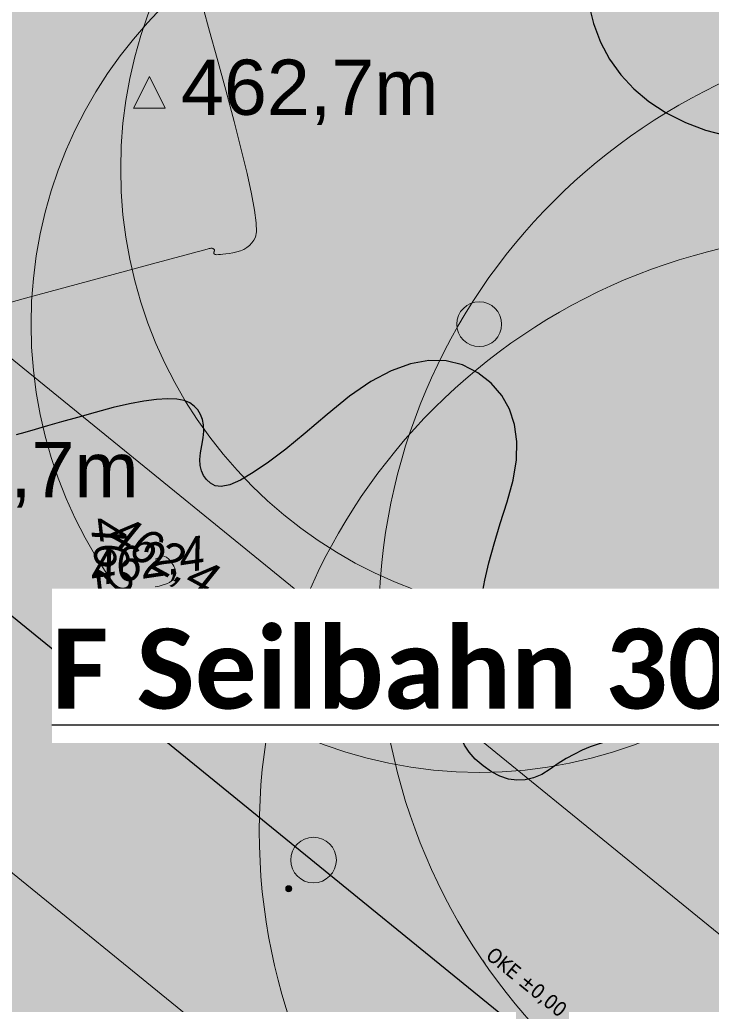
# Model space of a CAD drawing. Header units: metres. Extents: x 730549 to 731755, y 5527678 to 5528494.
# Tile 102 of 207: x 731571.65 to 731578.59, y 5527841.04 to 5527850.93. Entities that reach past the tile are written whole.
import ezdxf
from ezdxf.enums import TextEntityAlignment as Align

# ---------------------------------------------------------------- set-up
doc = ezdxf.new("R2010")
doc.units = ezdxf.units.M
doc.header["$LTSCALE"] = 0.1
doc.layers.add('3d Modell', color=7, linetype='Continuous', transparency=0.4)
doc.layers.add('LA_Planung BÄUME geplant', color=7, linetype='Continuous', transparency=0.8)
for name, color, linetype in [('LA_Beläge', 7, 'Continuous'), ('LA_Feuchtfläche u artenreiche Wiese geplant', 7, 'Continuous'), ('LA_Höhen Planung', 7, 'Continuous'), ('LA_Spielgeräte Planung', 7, 'Continuous'), ('Sparten Strom GEPLANT pdf', 7, 'Continuous'), ('Sparten_Glasfaserkabel', 7, 'Continuous'), ('Text Spielgeräteausschreibung', 7, 'Continuous'), ('Wiese und Waldnaab als Hintergrund', 7, 'Continuous')]:
    doc.layers.add(name, color=color, linetype=linetype)
doc.styles.add('Arial', font='arial.ttf')
doc.styles.add('Artifakt Element Thin', font='Artifakt Element Thin Italic.ttf')
doc.styles.add('Calibri (bold)', font='calibrib.ttf')
doc.styles.add('Tahoma', font='tahoma.ttf')
doc.styles.add('TheSansSemiLight-Plain', font='txt')
picture_1 = doc.add_image_def('image1.png', size_in_pixel=(2382, 1684))

# ---------------------------------------------------------------- blocks, each defined once
blk = doc.blocks.new('PDF-Seite')
at = {"color": 255, "linetype": 'Continuous', "lineweight": 9, "transparency": 33554687}
blk.add_wipeout([(0, 103.9213), (293.9185, 103.9213), (293.9185, -103.9213), (0, -103.9213)], dxfattribs=at)
at = {"transparency": 33554687}
image = blk.add_image(picture_1, insert=(0, -103.9213), size_in_units=(293.9185, 207.8426), dxfattribs=at)
image.dxf.flags = 7
blk = doc.blocks.new('ABM_1110sadf')
at = {"color": 7, "linetype": 'Continuous', "lineweight": 25, "transparency": 33554687, "flags": 128}
blk.add_lwpolyline([(-0.0008, -0.0008), (0.0008, -0.0008), (0.0008, 0.0008), (-0.0008, 0.0008), (-0.0008, -0.0008)], dxfattribs=at)
blk = doc.blocks.new('Gruppe-2')
at = {"color": 253, "linetype": 'Continuous', "lineweight": 20, "true_color": 0xadadad, "transparency": 33554687, "flags": 128}
blk.add_lwpolyline([(-988.5439, -414.4249), (-975.6138, -413.8349), (-962.3638, -413.2249), (-961.2438, -419.6249), (-953.8738, -419.5249), (-952.3337, -439.995), (-944.1037, -440.435), (-944.5137, -447.965), (-927.2336, -450.465), (-918.7936, -452.115), (-910.1636, -453.135), (-910.0236, -443.105), (-896.4535, -444.645), (-895.9035, -451.575), (-884.8735, -454.185)], dxfattribs=at)
at = {"color": 253, "true_color": 0xadadad, "transparency": 33554687}
for p in [(-962.3638, -413.2249, -520.1423), (-961.2438, -419.6249, -520.1423)]:
    blk.add_blockref('ABM_1110sadf', p, dxfattribs=at)
blk = doc.blocks.new('Gruppe-3')
at = {"color": 7, "linetype": 'Continuous', "lineweight": 25, "transparency": 33554585, "flags": 128}
for points in [[(-961.165, -417.7402), (-961.2509, -417.7612), (-961.3248, -417.7757), (-961.394, -417.7886), (-961.4586, -417.7998), (-961.5186, -417.8094), (-961.5739, -417.8173), (-961.6245, -417.8235), (-961.6705, -417.8281), (-961.7119, -417.831), (-961.7533, -417.8338), (-961.7994, -417.8379), (-961.8502, -417.8434), (-961.9057, -417.8502), (-961.9659, -417.8583), (-962.0308, -417.8678), (-962.1005, -417.8787), (-962.1748, -417.8909), (-962.2518, -417.9066), (-962.3296, -417.9282), (-962.4081, -417.9556), (-962.4873, -417.9889), (-962.5673, -418.0279), (-962.648, -418.0728), (-962.7294, -418.1235), (-962.8116, -418.18), (-962.8943, -418.2315), (-962.9774, -418.2671), (-963.0609, -418.2868), (-963.1448, -418.2905), (-963.229, -418.2784), (-963.3137, -418.2504), (-963.3987, -418.2064), (-963.4841, -418.1466), (-963.562, -418.0784), (-963.6245, -418.0092), (-963.6716, -417.9391), (-963.7033, -417.8681), (-963.7196, -417.7961), (-963.7205, -417.7232), (-963.706, -417.6494), (-963.6761, -417.5747), (-963.641, -417.4974), (-963.6108, -417.4158), (-963.5856, -417.33), (-963.5654, -417.24), (-963.5502, -417.1457), (-963.5399, -417.0471), (-963.5346, -416.9443), (-963.5343, -416.8373), (-963.5316, -416.7208), (-963.5193, -416.5897), (-963.4973, -416.4439), (-963.4657, -416.2835), (-963.4245, -416.1084), (-963.3736, -415.9187), (-963.3131, -415.7143), (-963.243, -415.4953), (-963.182, -415.2771), (-963.1489, -415.0749), (-963.1437, -414.8888), (-963.1665, -414.7187), (-963.2172, -414.5648), (-963.2959, -414.4269), (-963.4024, -414.3051), (-963.5369, -414.1994), (-963.6905, -414.1206), (-963.8542, -414.0792), (-964.0281, -414.0753), (-964.2122, -414.109), (-964.4065, -414.1802), (-964.611, -414.2889), (-964.8256, -414.4351), (-965.0504, -414.6188), (-965.2692, -414.8072), (-965.4656, -414.9672), (-965.6396, -415.099), (-965.7914, -415.2026), (-965.9207, -415.2778), (-966.0278, -415.3247), (-966.1124, -415.3434), (-966.1748, -415.3338), (-966.2216, -415.3067), (-966.2598, -415.2729), (-966.2894, -415.2324), (-966.3102, -415.1852), (-966.3225, -415.1312), (-966.326, -415.0706), (-966.321, -415.0032), (-966.3072, -414.9291), (-966.2933, -414.8547), (-966.2877, -414.7864), (-966.2904, -414.724), (-966.3013, -414.6677), (-966.3206, -414.6174), (-966.3481, -414.5732), (-966.384, -414.535), (-966.4281, -414.5028), (-966.4852, -414.4788), (-966.5599, -414.465), (-966.6521, -414.4615), (-966.7619, -414.4682), (-966.8893, -414.4851), (-967.0342, -414.5123), (-967.1967, -414.5497), (-967.3768, -414.5974), (-967.5562, -414.6477), (-967.7168, -414.6929), (-967.8586, -414.733), (-967.9816, -414.7681), (-968.0858, -414.7981), (-968.1711, -414.823)], [(-962.4251, -410.4931), (-962.3748, -410.6943), (-962.3041, -410.8807), (-962.2131, -411.0522), (-962.1017, -411.2089), (-961.9699, -411.3507), (-961.8178, -411.4777), (-961.6454, -411.5899), (-961.4526, -411.6872), (-961.2519, -411.7637), (-961.056, -411.8133)]]:
    blk.add_lwpolyline(points, dxfattribs=at)
at = {"color": 7, "linetype": 'Continuous', "lineweight": 13, "transparency": 33554585, "flags": 128}
for points in [[(-966.2934, -410.538), (-966.2292, -410.7716), (-966.154, -411.0461), (-966.0678, -411.3616), (-965.9828, -411.6785), (-965.9113, -411.9576), (-965.8534, -412.1989), (-965.809, -412.4023), (-965.7782, -412.5678), (-965.7609, -412.6955), (-965.7572, -412.7853), (-965.767, -412.8373), (-965.7851, -412.8687), (-965.8062, -412.8968), (-965.8302, -412.9215), (-965.8572, -412.9429), (-965.8871, -412.961), (-965.9201, -412.9758), (-965.956, -412.9872), (-965.9949, -412.9954), (-966.033, -413.0013), (-966.0667, -413.0061), (-966.0959, -413.0099), (-966.1206, -413.0126), (-966.1408, -413.0142), (-966.1566, -413.0148), (-966.1679, -413.0142), (-966.1748, -413.0126), (-966.179, -413.0103), (-966.1823, -413.0077), (-966.1848, -413.0047), (-966.1864, -413.0013), (-966.1871, -412.9976), (-966.187, -412.9936), (-966.186, -412.9892), (-966.1842, -412.9844), (-966.1824, -412.9797), (-966.1813, -412.9752), (-966.1811, -412.971), (-966.1818, -412.9671), (-966.1832, -412.9634), (-966.1855, -412.9601), (-966.1886, -412.957), (-966.1926, -412.9543), (-966.1974, -412.952), (-966.203, -412.9506), (-966.2095, -412.9499), (-966.2169, -412.95), (-966.2251, -412.9509), (-966.2341, -412.9526), (-966.2441, -412.9551), (-966.2548, -412.9583), (-966.2662, -412.9619), (-966.2778, -412.9654), (-966.2896, -412.9689), (-966.3017, -412.9722), (-966.3141, -412.9755), (-966.3267, -412.9787), (-966.3396, -412.9818), (-966.3527, -412.9849), (-966.3907, -412.9947), (-966.4781, -413.018), (-966.6151, -413.0549), (-966.8015, -413.1053), (-967.0374, -413.1693), (-967.3228, -413.2469), (-967.6576, -413.338), (-968.042, -413.4427), (-968.4281, -413.5474)], [(-966.588, -416.1431), (-966.5979, -416.1264), (-966.6076, -416.1111), (-966.6173, -416.0974), (-966.6268, -416.0851), (-966.6362, -416.0744), (-966.6455, -416.0652), (-966.6547, -416.0575), (-966.6637, -416.0514), (-966.6725, -416.0465), (-966.6809, -416.0429), (-966.6889, -416.0404), (-966.6966, -416.0392), (-966.7039, -416.0391), (-966.7108, -416.0402), (-966.7173, -416.0425), (-966.7235, -416.0459), (-966.7297, -416.0499), (-966.7364, -416.0538), (-966.7436, -416.0576), (-966.7513, -416.0613), (-966.7596, -416.0649), (-966.7683, -416.0684), (-966.7753, -416.0709)], [(-966.7753, -416.3503), (-966.7369, -416.3418), (-966.6954, -416.3303), (-966.6605, -416.318), (-966.6322, -416.3047), (-966.6105, -416.2905), (-966.5954, -416.2754), (-966.5849, -416.2597), (-966.5772, -416.2438), (-966.5722, -416.2277), (-966.5699, -416.2113), (-966.5703, -416.1946), (-966.5735, -416.1777), (-966.5794, -416.1606), (-966.588, -416.1431)]]:
    blk.add_lwpolyline(points, dxfattribs=at)
at = {"color": 7, "transparency": 33554585, "char_height": 0.34534, "attachment_point": 1, "line_spacing_factor": 1.206165, "style": 'Artifakt Element Thin'}
for insert, rotation in [((-967.0873, -415.6304), 276.54116), ((-967.1188, -415.6047), 331.22987), ((-967.4518, -416.0014), 8.44987)]:
    blk.add_mtext('462,4', dxfattribs=dict(at, insert=insert, rotation=rotation))
blk = doc.blocks.new('Site Model Opacity Container')
at = {"color": 255, "linetype": 'Continuous', "lineweight": 5, "transparency": 33554585}
blk.add_wipeout([(-902.0886, -384.516), (-896.5606, -388.799), (-893.5636, -391.703), (-885.1136, -401.015), (-850.0795, -459.0117), (-849.9675, -459.3957), (-850.8386, -465.338), (-853.9826, -465.958), (-902.1748, -472.8373), (-946.1748, -476.8373), (-962.1748, -476.8373), (-998.1748, -420.8373), (-998.3616, -413.454), (-991.2746, -397.622), (-990.0686, -396.546)], dxfattribs=at)
at = {"color": 7, "transparency": 33554687}
blk.add_blockref('Gruppe-3', (0, 0), dxfattribs=at)
blk = doc.blocks.new('Geländemodell (2D)')
at = {"color": 31, "true_color": 0xe0cb9d, "transparency": 33554687}
blk.add_blockref('Site Model Opacity Container', (0, 0), dxfattribs=at)
at = {"color": 0, "flags": 1}
for tag in ['IFC_UUID', 'instanceID']:
    blk.add_attdef(tag, (-998.5218, -476.8373), '', height=0.00018, dxfattribs=at)
blk = doc.blocks.new('Gruppe-23')
at = {"color": 63, "linetype": 'Continuous', "true_color": 0xbedb78, "transparency": 33554585}
blk.add_solid([(-948.2741, -435.4749), (-945.7414, -432.3788), (-969.9527, -417.7409), (-967.42, -414.6448)], dxfattribs=at)
blk = doc.blocks.new('Gruppe-24')
at = {"linetype": 'Continuous', "lineweight": 0, "true_color": 0x888888, "transparency": 33554687}
h = blk.add_hatch(color=252, dxfattribs=at)
edge = h.paths.add_edge_path()
edge.add_arc((-965.1859, -419.0918), 0.2291, 0, 360)
at = {"linetype": 'Continuous', "lineweight": 0, "transparency": 33554687}
h = blk.add_hatch(color=7, dxfattribs=at)
edge = h.paths.add_edge_path()
edge.add_arc((-965.4349, -419.3799), 0.03, 0, 360)
at = {"color": 7, "linetype": 'Continuous', "lineweight": 9, "transparency": 33554687}
for centre, radius in [((-965.1859, -419.0918), 0.2291), ((-965.4349, -419.3799), 0.03)]:
    blk.add_circle(centre, radius, dxfattribs=at)
blk = doc.blocks.new('Gruppe-25')
at = {"color": 7, "transparency": 33554687}
for name in ['Gruppe-23', 'Gruppe-24']:
    blk.add_blockref(name, (0, 0), dxfattribs=at)
blk = doc.blocks.new('Gruppe-27')
at = {"color": 7, "linetype": 'Continuous', "lineweight": 13, "transparency": 33554687}
for p, q in [((-968.2488, -414.0334), (-944.4278, -433.4083)), ((-946.9512, -436.5125), (-970.7763, -417.1354))]:
    blk.add_line(p, q, dxfattribs=at)
at = {"color": 7, "linetype": 'Continuous', "lineweight": 25, "transparency": 33554687}
blk.add_line((-969.7757, -415.3723), (-959.7014, -423.5637), dxfattribs=at)
at = {"color": 255, "linetype": 'Continuous', "lineweight": 25, "transparency": 33554687}
blk.add_wipeout([(-963.4943, -420.1028), (-962.5825, -420.8442), (-962.4246, -420.6501), (-963.3365, -419.9086)], dxfattribs=at)
at = {"color": 7, "transparency": 33554687, "insert": (-963.3723, -419.9527), "char_height": 0.15, "width": 1.175283, "attachment_point": 1, "rotation": 320.88376, "line_spacing_factor": 1.004016, "style": 'Tahoma'}
blk.add_mtext('OKE ±0,00', dxfattribs=at)
blk = doc.blocks.new('P_Baum')
at = {"linetype": 'Continuous', "lineweight": 0, "transparency": 33554687}
h = blk.add_hatch(color=53, dxfattribs=at)
edge = h.paths.add_edge_path()
edge.add_arc((0, 0), 5, 0, 360)
h = blk.add_hatch(color=53, dxfattribs=at)
edge = h.paths.add_edge_path()
edge.add_arc((0, 0), 0.25, 0, 360)
at = {"color": 7, "linetype": 'Continuous', "lineweight": 5, "transparency": 33554483}
blk.add_circle((1, 1.7321), 5, dxfattribs=at)
at = {"color": 7, "linetype": 'Continuous', "lineweight": 20, "transparency": 33554687}
for radius in [5, 0.25]:
    blk.add_circle((0, 0), radius, dxfattribs=at)
at = {"color": 58, "true_color": 0x4b5f00, "transparency": 33554687, "style": 'TheSansSemiLight-Plain'}
for tag, p in [('Botanischer_Name', (0.1957, 1.0854)), ('Nummer', (0.1957, -0.5565)), ('Stammumfang', (0.1957, -1.6489))]:
    blk.add_attdef(tag, text='', height=0.5044, dxfattribs=at).set_placement(p, align=Align.TOP_LEFT)
blk = doc.blocks.new('Baum Pflanzung')
at = {"color": 7, "transparency": 33554687, "xscale": 0.2, "yscale": 0.2, "zscale": 0.2}
blk.add_blockref('P_Baum', (0, -0.0085), dxfattribs=at)
blk = doc.blocks.new('Vermessungspunkt (2D)-11')
at = {"color": 12, "linetype": 'Continuous', "lineweight": 9, "transparency": 33554687, "flags": 128}
blk.add_lwpolyline([(-0.1588, -0.1588), (0, 0.1588), (0.1588, -0.1588)], close=True, dxfattribs=at)
at = {"color": 12, "transparency": 33554687, "insert": (0.3175, 0), "char_height": 0.5548, "attachment_point": 4, "line_spacing_factor": 0.969122, "style": 'Arial'}
blk.add_mtext('462,7m', dxfattribs=at)
at = {"color": 0, "flags": 1}
for tag in ['Vermessungspunkt-Nr', 'Segment-Art', 'Segment-Länge', 'Segment-Winkel', 'Segment-Radius', 'Segment-Innenwinkel', 'Segment-Steigung', 'Segment-Richtung', 'Pfad_ID', 'Beschreibung']:
    blk.add_attdef(tag, (-966.9923, -411.8313), '', height=0.00018, dxfattribs=at)
blk = doc.blocks.new('Vermessungspunkt (2D)-30')
at = {"color": 12, "linetype": 'Continuous', "lineweight": 9, "transparency": 33554687, "flags": 128}
blk.add_lwpolyline([(-0.1588, -0.1588), (0, 0.1588), (0.1588, -0.1588)], close=True, dxfattribs=at)
at = {"color": 12, "transparency": 33554687, "insert": (0.3175, 0), "char_height": 0.5548, "attachment_point": 4, "line_spacing_factor": 0.969122, "style": 'Arial'}
blk.add_mtext('463,7m', dxfattribs=at)
at = {"color": 0, "flags": 1}
for tag in ['Vermessungspunkt-Nr', 'Segment-Art', 'Segment-Länge', 'Segment-Winkel', 'Segment-Radius', 'Segment-Innenwinkel', 'Segment-Steigung', 'Segment-Richtung', 'Pfad_ID', 'Beschreibung']:
    blk.add_attdef(tag, (-970.0023, -415.6713), '', height=0.00018, dxfattribs=at)

msp = doc.modelspace()

# ---------------------------------------------------------------- block references
at = {"layer": 'Sparten Strom GEPLANT pdf', "color": 16, "true_color": 0x800000, "transparency": 33554687}
msp.add_blockref('PDF-Seite', (731393.3973, 5527843.1975), dxfattribs=at)

# ---------------------------------------------------------------- next in the draw order: hatches: boundary and pattern name
at = {"layer": 'LA_Beläge', "linetype": 'Continuous', "lineweight": 0, "true_color": 0xedede2, "transparency": 33554687}
msp.add_hatch(color=254, dxfattribs=at).paths.add_polyline_path([(731584.9133, 5527849.8671), (731584.6599, 5527849.9243), (731584.4138, 5527849.9795), (731584.1751, 5527850.0327), (731583.9437, 5527850.0838), (731583.7197, 5527850.133), (731583.503, 5527850.1802), (731583.2937, 5527850.2253), (731583.0917, 5527850.2684), (731581.5745, 5527850.5716), (731581.5663, 5527850.5731), (731581.5581, 5527850.5745), (731581.5499, 5527850.576), (731581.5418, 5527850.5775), (731581.5336, 5527850.5789), (731581.5256, 5527850.5804), (731581.5175, 5527850.5818), (731581.5095, 5527850.5832), (731581.2167, 5527850.6333), (731580.9001, 5527850.6837), (731580.5598, 5527850.7344), (731580.1957, 5527850.7853), (731579.8079, 5527850.8365), (731579.3963, 5527850.888), (731578.961, 5527850.9397), (731578.5019, 5527850.9918), (731578.0351, 5527851.041), (731577.5767, 5527851.0845), (731577.1267, 5527851.1222), (731576.6851, 5527851.1541), (731576.2518, 5527851.1803), (731575.8269, 5527851.2006), (731575.4103, 5527851.2152), (731575.0021, 5527851.224), (731574.6021, 5527851.2281), (731574.2101, 5527851.2288), (731573.826, 5527851.2259), (731573.4498, 5527851.2194), (731573.0816, 5527851.2095), (731572.7214, 5527851.196), (731572.3691, 5527851.1789), (731572.0247, 5527851.1584), (731571.681, 5527851.137), (731571.3306, 5527851.1172), (731570.9736, 5527851.0992), (731570.6099, 5527851.0829), (731570.2396, 5527851.0682), (731569.8626, 5527851.0553), (731569.4789, 5527851.0441), (731569.0885, 5527851.0346), (731568.7036, 5527851.0281), (731568.3359, 5527851.0258), (731567.9856, 5527851.0277), (731567.6527, 5527851.0339), (731567.3371, 5527851.0442), (731567.0388, 5527851.0588), (731566.7579, 5527851.0776), (731566.4944, 5527851.1007), (731566.2406, 5527851.1287), (731565.989, 5527851.1625), (731565.7396, 5527851.2021), (731565.4924, 5527851.2475), (731565.2473, 5527851.2987), (731565.0045, 5527851.3557), (731564.7638, 5527851.4185), (731564.5254, 5527851.487), (731564.2894, 5527851.5604), (731564.0562, 5527851.6375), (731563.8258, 5527851.7185), (731563.5982, 5527851.8032), (731563.3734, 5527851.8917), (731563.1514, 5527851.9841), (731562.9321, 5527852.0802), (731562.7157, 5527852.1801), (731562.4818, 5527852.3017), (731562.21, 5527852.463), (731561.9004, 5527852.6639), (731561.553, 5527852.9045), (731561.1677, 5527853.1848), (731560.7447, 5527853.5047), (731560.2838, 5527853.8642), (731559.7851, 5527854.2634), (731558.15, 5527852.8216), (731558.817, 5527852.3953), (731559.4285, 5527852.01), (731559.9843, 5527851.6659), (731560.4844, 5527851.3628), (731560.9289, 5527851.1008), (731561.3178, 5527850.8798), (731561.651, 5527850.7), (731561.9286, 5527850.5612), (731562.18, 5527850.4452), (731562.4344, 5527850.3336), (731562.6919, 5527850.2265), (731562.9525, 5527850.1238), (731563.2162, 5527850.0256), (731563.4829, 5527849.9318), (731563.7528, 5527849.8425), (731564.0258, 5527849.7576), (731564.3013, 5527849.6784), (731564.5787, 5527849.6059), (731564.8581, 5527849.5401), (731565.1394, 5527849.4811), (731565.4227, 5527849.4289), (731565.708, 5527849.3834), (731565.9952, 5527849.3446), (731566.2844, 5527849.3126), (731566.5822, 5527849.2864), (731566.8952, 5527849.2648), (731567.2235, 5527849.248), (731567.567, 5527849.2358), (731567.9257, 5527849.2284), (731568.2997, 5527849.2257), (731568.689, 5527849.2276), (731569.0934, 5527849.2343), (731569.5008, 5527849.2442), (731569.8987, 5527849.2556), (731570.2871, 5527849.2687), (731570.666, 5527849.2835), (731571.0355, 5527849.2998), (731571.3954, 5527849.3178), (731571.7459, 5527849.3374), (731572.0869, 5527849.3586), (731572.4262, 5527849.3789), (731572.7714, 5527849.3958), (731573.1227, 5527849.4092), (731573.4799, 5527849.4191), (731573.8431, 5527849.4256), (731574.2124, 5527849.4286), (731574.5876, 5527849.4282), (731574.9688, 5527849.4243), (731575.3573, 5527849.4159), (731575.7544, 5527849.4019), (731576.16, 5527849.3824), (731576.5743, 5527849.3573), (731576.9971, 5527849.3266), (731577.4286, 5527849.2904), (731577.8686, 5527849.2486), (731578.3172, 5527849.2012), (731578.7585, 5527849.1512), (731579.1769, 5527849.1015), (731579.5721, 5527849.0521), (731579.9443, 5527849.003), (731580.2935, 5527848.9542), (731580.6196, 5527848.9057), (731580.9227, 5527848.8575), (731581.2027, 5527848.8095), (731581.4895, 5527848.7568), (731581.8128, 5527848.6942), (731582.1728, 5527848.6217), (731582.5693, 5527848.5392), (731583.0023, 5527848.4469), (731583.472, 5527848.3446), (731583.9782, 5527848.2324), (731584.521, 5527848.1104), (731585.0986, 5527847.9777), (731585.7093, 5527847.8337), (731586.353, 5527847.6784), (731587.0299, 5527847.5118), (731587.7398, 5527847.3339), (731588.4828, 5527847.1447), (731589.2589, 5527846.9442), (731590.0681, 5527846.7324), (731590.8714, 5527846.5202), (731591.6299, 5527846.3186), (731592.3436, 5527846.1275), (731593.0125, 5527845.9471), (731593.6365, 5527845.7771), (731594.2157, 5527845.6178), (731594.7501, 5527845.469), (731595.2397, 5527845.3308), (731595.7123, 5527845.198), (731596.1959, 5527845.0652), (731596.6904, 5527844.9325), (731597.1959, 5527844.7999), (731597.7124, 5527844.6674), (731598.2398, 5527844.5349), (731598.7781, 5527844.4026), (731599.3274, 5527844.2704), (731599.8774, 5527844.143), (731600.4179, 5527844.0252), (731600.9489, 5527843.917), (731601.4703, 5527843.8183), (731601.9822, 5527843.7293), (731602.4846, 5527843.6499), (731602.9774, 5527843.58), (731603.4607, 5527843.5198), (731603.9358, 5527843.4659), (731604.404, 5527843.4151), (731604.8653, 5527843.3675), (731605.3197, 5527843.3231), (731605.7673, 5527843.2817), (731606.208, 5527843.2435), (731606.6418, 5527843.2085), (731607.0687, 5527843.1765), (731607.4803, 5527843.1486), (731607.8679, 5527843.1254), (731608.2317, 5527843.1069), (731608.5716, 5527843.0933), (731608.8876, 5527843.0843), (731609.1798, 5527843.0802), (731609.448, 5527843.0808), (731609.6924, 5527843.0862), (731609.9525, 5527843.0988), (731610.2682, 5527843.1212), (731610.6394, 5527843.1533), (731611.066, 5527843.1951), (731611.5482, 5527843.2466), (731612.0858, 5527843.3079), (731612.6789, 5527843.379), (731613.3276, 5527843.4597), (731613.9933, 5527843.5459), (731614.6377, 5527843.6332), (731615.2608, 5527843.7216), (731615.8626, 5527843.8112), (731616.4431, 5527843.9018), (731617.0023, 5527843.9936), (731617.5402, 5527844.0865), (731618.0568, 5527844.1806), (731618.5592, 5527844.2753), (731619.0547, 5527844.3702), (731619.5431, 5527844.4654), (731620.0246, 5527844.5608), (731620.4991, 5527844.6565), (731620.9667, 5527844.7523), (731621.4272, 5527844.8485), (731621.8808, 5527844.9448), (731622.3893, 5527845.0543), (731623.0149, 5527845.19), (731623.7574, 5527845.3518), (731624.6169, 5527845.5397), (731625.5933, 5527845.7537), (731626.6868, 5527845.9938), (731627.8972, 5527846.2601), (731629.2246, 5527846.5525), (731628.718, 5527848.161), (731627.4173, 5527847.9033), (731626.2306, 5527847.6673), (731625.1581, 5527847.4529), (731624.1996, 5527847.2602), (731623.3552, 5527847.089), (731622.6249, 5527846.9396), (731622.0087, 5527846.8117), (731621.5066, 5527846.7055), (731621.0583, 5527846.6103), (731620.6036, 5527846.5154), (731620.1425, 5527846.4208), (731619.6749, 5527846.3265), (731619.2009, 5527846.2325), (731618.7205, 5527846.1389), (731618.2337, 5527846.0456), (731617.7404, 5527845.9526), (731617.2337, 5527845.8604), (731616.7067, 5527845.7693), (731616.1592, 5527845.6794), (731615.5914, 5527845.5906), (731615.0033, 5527845.5031), (731614.3947, 5527845.4167), (731613.7658, 5527845.3314), (731613.1166, 5527845.2474), (731612.4852, 5527845.1687), (731611.9099, 5527845.0995), (731611.3909, 5527845.0399), (731610.928, 5527844.9899), (731610.5212, 5527844.9494), (731610.1706, 5527844.9185), (731609.8762, 5527844.8972), (731609.6379, 5527844.8854), (731609.4154, 5527844.8806), (731609.1683, 5527844.8804), (731608.8967, 5527844.8847), (731608.6005, 5527844.8935), (731608.2797, 5527844.9068), (731607.9344, 5527844.9246), (731607.5644, 5527844.947), (731607.1699, 5527844.9739), (731606.7598, 5527845.0046), (731606.343, 5527845.0383), (731605.9195, 5527845.075), (731605.4892, 5527845.1147), (731605.0523, 5527845.1575), (731604.6087, 5527845.2033), (731604.1584, 5527845.2521), (731603.7013, 5527845.3039), (731603.2362, 5527845.362), (731602.7614, 5527845.4293), (731602.2771, 5527845.506), (731601.7832, 5527845.592), (731601.2797, 5527845.6873), (731600.7666, 5527845.7919), (731600.2439, 5527845.9059), (731599.7116, 5527846.0292), (731599.1791, 5527846.1575), (731598.6556, 5527846.2862), (731598.1412, 5527846.4155), (731597.6359, 5527846.5453), (731597.1396, 5527846.6757), (731596.6523, 5527846.8065), (731596.1741, 5527846.9379), (731595.705, 5527847.0699), (731595.2175, 5527847.2075), (731594.684, 5527847.356), (731594.1047, 5527847.5153), (731593.4795, 5527847.6855), (731592.8085, 5527847.8665), (731592.0915, 5527848.0584), (731591.3287, 5527848.2612), (731590.5199, 5527848.4748), (731589.7046, 5527848.6882), (731588.922, 5527848.8904), (731588.1721, 5527849.0813), (731587.455, 5527849.2609), (731586.7705, 5527849.4293), (731586.1187, 5527849.5865), (731585.4996, 5527849.7324)])

# ---------------------------------------------------------------- next in the draw order: linework, layer by layer
at = {"layer": 'LA_Beläge', "color": 251, "linetype": 'Continuous', "lineweight": 9, "true_color": 0x5b5b5b, "transparency": 33554687}
msp.add_open_spline([(731584.9133, 5527849.8671), (731583.8849, 5527850.0999), (731583.0917, 5527850.2684), (731582.3331, 5527850.42), (731581.5745, 5527850.5716), (731581.5415, 5527850.5775), (731580.3857, 5527850.7831), (731576.6181, 5527851.2004), (731573.3862, 5527851.2476), (731570.6632, 5527851.0692), (731567.5139, 5527851.0001), (731565.4749, 5527851.2012), (731563.5759, 5527851.7729), (731561.8555, 5527852.5873), (731559.7851, 5527854.2634), (731558.9675, 5527853.5425), (731558.15, 5527852.8216), (731560.9295, 5527851.0342), (731562.9277, 5527850.0882), (731565.1238, 5527849.4271), (731567.445, 5527849.1982), (731570.7419, 5527849.2705), (731573.432, 5527849.4468), (731576.5056, 5527849.4018), (731580.1287, 5527849.0006), (731582.2767, 5527848.6185), (731586.7652, 5527847.6023), (731593.371, 5527845.8625), (731597.1083, 5527844.7991), (731601.5466, 5527843.7416), (731605.3748, 5527843.2979), (731608.7627, 5527843.0551), (731610.6221, 5527843.1172), (731616.0331, 5527843.8022), (731620.0805, 5527844.5589), (731623.6811, 5527845.3307), (731629.2246, 5527846.5525), (731628.9713, 5527847.3567), (731628.718, 5527848.161), (731623.2869, 5527847.0871), (731619.7264, 5527846.3239), (731615.7544, 5527845.5813), (731610.4787, 5527844.9134), (731608.7971, 5527844.8573), (731605.5428, 5527845.0905), (731601.8599, 5527845.5174), (731597.5634, 5527846.5411), (731593.8466, 5527847.5986), (731587.1933, 5527849.3509), (731584.9133, 5527849.8671)], degree=2, knots=[0, 0, 0, 0.015114, 0.015114, 0.029535, 0.029535, 0.030159, 0.05207, 0.07398, 0.095891, 0.117801, 0.139712, 0.161622, 0.183533, 0.205443, 0.205443, 0.214409, 0.214409, 0.241591, 0.268772, 0.295954, 0.323135, 0.350317, 0.377499, 0.40468, 0.431862, 0.459044, 0.486225, 0.513407, 0.540589, 0.56777, 0.594952, 0.622134, 0.649315, 0.676497, 0.703679, 0.73086, 0.73086, 0.734898, 0.734898, 0.761408, 0.787918, 0.814428, 0.840939, 0.867449, 0.893959, 0.920469, 0.94698, 0.97349, 1, 1, 1], dxfattribs=at)

# ---------------------------------------------------------------- next in the draw order: block references
at = {"layer": 'Sparten_Glasfaserkabel', "color": 7, "transparency": 33554687}
msp.add_blockref('Gruppe-2', (732539.7836, 5528261.585), dxfattribs=at)

# ---------------------------------------------------------------- next in the draw order: block references
at = {"layer": '3d Modell', "color": 31, "true_color": 0xe0cb9d, "transparency": 33554687}
msp.add_blockref('Geländemodell (2D)', (732539.7836, 5528261.585), dxfattribs=at)

# ---------------------------------------------------------------- next in the draw order: wipeouts: each hides what was drawn before it
at = {"color": 255, "linetype": 'Continuous', "lineweight": 5, "transparency": 33554585}
msp.add_wipeout([(731638.3, 5527876.75), (731643.0873, 5527863.0656), (731656.2416, 5527870.5932), (731641.2, 5527880.8), (731625, 5527878.4), (731573.8, 5527870.6), (731547.4, 5527868.6), (731527.8, 5527840.2), (731572.45, 5527776.2), (731580.45, 5527782.55), (731574.8, 5527791.7), (731567.9, 5527803.2), (731561.05, 5527812.9), (731550.6, 5527829.3), (731544.4, 5527839.45), (731544.9, 5527845.95), (731547.9, 5527851.4), (731552.9, 5527856), (731559.1, 5527860.2), (731569.1, 5527864.9), (731572.6, 5527864.65), (731586.55, 5527866.65), (731602.35, 5527868.85), (731623.4, 5527873.5)], dxfattribs=at).dxf.layer = '3d Modell'

# ---------------------------------------------------------------- next in the draw order: hatches: boundary and pattern name
at = {"layer": 'LA_Feuchtfläche u artenreiche Wiese geplant', "linetype": 'Continuous', "lineweight": 0, "true_color": 0x66aa33, "transparency": 33554483}
msp.add_hatch(color=85, dxfattribs=at).paths.add_polyline_path([(731556.4513, 5527838.6181), (731558.6046, 5527845.6471), (731555.7348, 5527850.5996), (731556.4619, 5527849.4942), (731557.2525, 5527848.512), (731558.1066, 5527847.6531), (731559.0242, 5527846.9175), (731560.0053, 5527846.3052), (731561.0499, 5527845.8161), (731562.1581, 5527845.4503), (731563.3297, 5527845.2078), (731564.5211, 5527844.9922), (731565.6884, 5527844.7073), (731566.8317, 5527844.353), (731567.9509, 5527843.9293), (731569.046, 5527843.4363), (731570.1171, 5527842.8739), (731571.1642, 5527842.2422), (731572.1872, 5527841.5412), (731573.251, 5527840.7499), (731574.4207, 5527839.8475), (731575.6961, 5527838.834), (731577.0773, 5527837.7094), (731578.5643, 5527836.4738), (731580.1571, 5527835.127), (731581.8557, 5527833.6692), (731583.66, 5527832.1002), (731585.2606, 5527830.5846), (731586.3479, 5527829.2867), (731586.9219, 5527828.2064), (731586.9825, 5527827.3439), (731586.5298, 5527826.699), (731585.5638, 5527826.2718), (731584.0845, 5527826.0623), (731582.0919, 5527826.0705), (731579.8574, 5527826.2371), (731577.6526, 5527826.5027), (731575.4775, 5527826.8674), (731573.332, 5527827.3311), (731571.2163, 5527827.894), (731569.1302, 5527828.5558), (731567.0738, 5527829.3168), (731565.047, 5527830.1768), (731563.0073, 5527831.0794), (731560.9118, 5527831.9681), (731558.7608, 5527832.8428), (731556.554, 5527833.7037), (731554.2917, 5527834.5507), (731551.9736, 5527835.3838), (731549.5999, 5527836.203), (731547.1705, 5527837.0083)])
at = {"layer": 'Wiese und Waldnaab als Hintergrund', "linetype": 'Continuous', "lineweight": 0, "true_color": 0xc4d309, "transparency": 33554483}
msp.add_hatch(color=52, dxfattribs=at).paths.add_polyline_path([(731645.5643, 5527857.5329), (731648.867, 5527864.6571), (731649.3828, 5527877.95), (731647.2109, 5527873.7088), (731644.5096, 5527868.9862), (731642.5638, 5527867.465), (731640.3307, 5527865.8117), (731639.379, 5527864.3996), (731636.7278, 5527863.807), (731633.0465, 5527861.6466), (731631.1367, 5527861.5843), (731630.8577, 5527859.5418), (731633.0465, 5527858.6259), (731633.0465, 5527854.945), (731634.6901, 5527852.1153), (731634.9094, 5527851.0327), (731629.0529, 5527848.4791), (731629.1793, 5527851.9133), (731627.9563, 5527853.8918), (731627.9031, 5527855.2944), (731626.593, 5527858.0681), (731624.4196, 5527859.5399), (731622.5893, 5527861.5524), (731621.6523, 5527862.7575), (731619.6316, 5527862.8377), (731618.7164, 5527863.8439), (731616.3756, 5527864.0902), (731612.9523, 5527864.1172), (731610.9424, 5527864.098), (731608.7869, 5527862.6544), (731606.2909, 5527862.4813), (731603.11, 5527862.1325), (731600.8686, 5527862.3897), (731599.8963, 5527862.0819), (731597.5895, 5527862.9355), (731596.6949, 5527862.8374), (731594.9396, 5527863.2485), (731593.6088, 5527863.8922), (731591.3624, 5527863.7616), (731589.6071, 5527864.1728), (731588.0384, 5527863.7995), (731585.8067, 5527863.0518), (731583.7641, 5527863.3308), (731580.0643, 5527863.1263), (731578.5502, 5527862.256), (731574.465, 5527862.8141), (731571.547, 5527860.9851), (731568.6508, 5527858.9573), (731566.276, 5527858.5963), (731562.7859, 5527858.3141), (731560.3758, 5527856.4403), (731556.4843, 5527853.3979), (731555.9942, 5527850.5274), (731557.845, 5527847.4106), (731559.1251, 5527846.7462), (731558.537, 5527844.7703), (731556.7996, 5527842.266), (731556.0044, 5527842.1788), (731554.7544, 5527840.7339), (731550.6558, 5527839.5802), (731549.0121, 5527840.8084), (731545.8882, 5527841.7736), (731542.2251, 5527843.9875), (731540.9463, 5527845.5575), (731537.6076, 5527842.9782), (731535.1334, 5527842.6062), (731532.436, 5527840.6002), (731531.1873, 5527840.0609), (731530.3677, 5527838.3614), (731529.4077, 5527838.8598), (731526.0484, 5527837.3848), (731522.4795, 5527835.9874), (731521.2757, 5527835.956), (731518.4571, 5527834.1379), (731515.8059, 5527833.5454), (731514.2168, 5527834.2765), (731511.8856, 5527833.5179), (731508.7347, 5527832.3031), (731502.8, 5527735.1721), (731587.4, 5527735), (731587, 5527743.2), (731600.4, 5527745), (731608.3946, 5527752.2709), (731632.9436, 5527766.213), (731648.4136, 5527772.8388), (731668.004, 5527780.4195), (731667.6878, 5527783.3022), (731672.7696, 5527784.6643), (731670.3725, 5527791.8457), (731680.6817, 5527795.9942), (731685.0158, 5527799.5881), (731678.4686, 5527800.5803), (731672.2441, 5527803.2175), (731664.8062, 5527806.8283), (731657.1271, 5527811.7203), (731650.9283, 5527816.8753), (731647.6108, 5527821.4409), (731645.6523, 5527826.4573), (731645.0951, 5527830.6214), (731645.8545, 5527836.5394), (731646.7203, 5527839.6524), (731643.2054, 5527845.1017), (731642.516, 5527849.5531), (731640.3997, 5527852.339)])

# ---------------------------------------------------------------- next in the draw order: block references
at = {"layer": 'LA_Höhen Planung', "color": 12, "true_color": 0xdd0000, "transparency": 33554687}
msp.add_blockref('Vermessungspunkt (2D)-11', (731572.95, 5527850.2, 462.7), dxfattribs=at)
at = {"layer": 'LA_Spielgeräte Planung', "color": 7, "transparency": 33554687}
msp.add_blockref('Gruppe-25', (732539.7836, 5528261.585), dxfattribs=at)

# ---------------------------------------------------------------- next in the draw order: block references
msp.add_blockref('Gruppe-27', (732539.7836, 5528261.585), dxfattribs=at)

# ---------------------------------------------------------------- next in the draw order: block references
at = {"layer": 'LA_Höhen Planung', "color": 12, "true_color": 0xdd0000, "transparency": 33554687}
msp.add_blockref('Vermessungspunkt (2D)-30', (731569.94, 5527846.36, 463.7), dxfattribs=at)
at = {"layer": 'LA_Planung BÄUME geplant', "color": 7, "transparency": 33554483}
for p, xscale, yscale, zscale in [((731576.2614, 5527847.9109), 4.5, 4.5, 4.5), ((731580.0525, 5527842.839), 6, 6, 6)]:
    msp.add_blockref('Baum Pflanzung', p, dxfattribs=dict(at, xscale=xscale, yscale=yscale, zscale=zscale))

# ---------------------------------------------------------------- next in the draw order: wipeouts: each hides what was drawn before it
at = {"color": 255, "linetype": 'Continuous', "lineweight": 9, "transparency": 33554687}
msp.add_wipeout([(731571.9702, 5527843.6693), (731602.3702, 5527843.6693), (731602.3702, 5527845.2187), (731571.9702, 5527845.2187)], dxfattribs=at).dxf.layer = 'Text Spielgeräteausschreibung'

# ---------------------------------------------------------------- next in the draw order: texts
at = {"layer": 'Text Spielgeräteausschreibung', "color": 7, "transparency": 33554687, "insert": (731571.9702, 5527844.8158), "char_height": 0.803672, "attachment_point": 1, "line_spacing_factor": 1.161386, "style": 'Calibri (bold)'}
msp.add_mtext('{\\LF Seilbahn 30 m lang mit Holzrampe}{\\fCalibri|b0|i0|c0|p0;\\L und Zustieg vom Weg}', dxfattribs=at)

doc.saveas('drawing.dxf')
